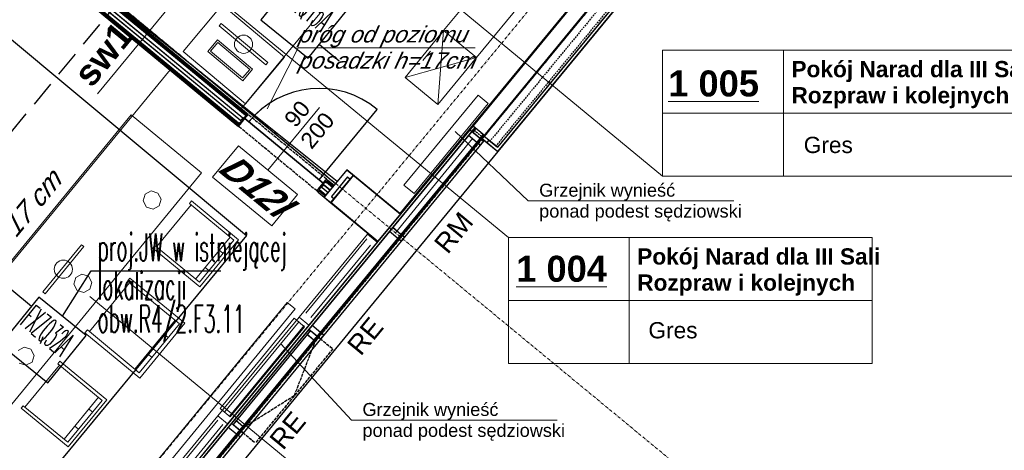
# Model space of a CAD drawing. Header units: millimetres. Extents: x -8642 to 28269, y -6609 to 3701.
# Tile 192 of 256: x 7353 to 8324, y -4508 to -4084. Entities that reach past the tile are written whole.
import ezdxf
from ezdxf.enums import TextEntityAlignment as Align

# ---------------------------------------------------------------- set-up
doc = ezdxf.new("R2010")
doc.units = ezdxf.units.MM
doc.header["$LTSCALE"] = 1000
doc.header["$MEASUREMENT"] = 0
for name, pattern in [('DASHED', [19.05, 12.7, -6.35]), ('rzut 1 pietra$0$ArchiTECH.PC 1. Line Type', [0.004, 0.003, -0.001]), ('rzut 1 pietra$0$ArchiTECH.PC 2. Line Type', [0.0025, 0.0015, -0.001]), ('rzut 1 pietra$0$ArchiTECH.PC 5. Line Type', [0.0053, 0.003, -0.001, 0.0003, -0.001]), ('rzut 1 pietra$0$ArchiTECH.PC Solid Line Type', [0]), ('SUFIT_1 PIETRO$0$ArchiTECH.PC 1. Line Type', [0.004, 0.003, -0.001]), ('SUFIT_1 PIETRO$0$ArchiTECH.PC 2. Line Type', [0.0025, 0.0015, -0.001]), ('SUFIT_1 PIETRO$0$ArchiTECH.PC Solid Line Type', [0])]:
    doc.linetypes.add(name, pattern=pattern)
doc.layers.get('0').update_dxf_attribs({"lineweight": 25})
for name, color, linetype, lineweight in [('_Etap_1_klimatyzator_w starej_lokalizacji', 5, 'Continuous', 30), ('_Etap_1_opis', 7, 'Continuous', 30), ('IS_ARCH', 254, 'Continuous', 18)]:
    doc.layers.add(name, color=color, linetype=linetype, lineweight=lineweight)
for name, color, linetype in [('IS_WK_KAN_SKROPLINY', 254, 'DASHED'), ('SUFIT_1 PIETRO$0$ELEM KONSTRUKCJI - inwent', 254, 'Continuous'), ('SUFIT_1 PIETRO$0$INWENTARYZACJA', 254, 'Continuous'), ('SUFIT_1 PIETRO$0$Kalka 1', 254, 'Continuous'), ('SUFIT_1 PIETRO$0$sciany projektowane', 254, 'Continuous'), ('SUFIT_1 PIETRO$0$TYP SUFITÓW_NOWYCH', 254, 'Continuous')]:
    doc.layers.add(name, color=color, linetype=linetype)
doc.styles.add('romans1', font='simplex.shx', dxfattribs={"width": 0.8})
doc.styles.add('rzut 1 pietra$0$ArchiTECHStyle1', font='arial.ttf', dxfattribs={"height": 0.16})
doc.styles.add('rzut 1 pietra$0$ArchiTECHStyle2', font='ariali.ttf', dxfattribs={"oblique": 15, "height": 0.16})
doc.styles.add('rzut 1 pietra$0$ArchiTECHStyle3', font='arialbd.ttf', dxfattribs={"height": 0.192})
doc.styles.add('rzut 1 pietra$0$ArchiTECHStyle4', font='arialbi.ttf', dxfattribs={"oblique": 15, "height": 0.256})

# ---------------------------------------------------------------- blocks, each defined once
blk = doc.blocks.new('jw_FXZQ15A')
blk.add_lwpolyline([(0, 0), (60, 0), (60, 60), (0, 60)], close=True)
at = {"color": 7, "style": 'romans1', "width": 0.35}
blk.add_text('FXZQ15A', height=25, rotation=359.91893, dxfattribs=at).set_placement((1.49, 27.37))
blk = doc.blocks.new('jw_FXZQ32A')
blk.add_lwpolyline([(0, 0), (60, 0), (60, 60), (0, 60)], close=True)
at = {"color": 7, "style": 'romans1', "width": 0.35}
blk.add_text('FXZQ32A', height=25, rotation=359.91893, dxfattribs=at).set_placement((1.49, 27.37))

msp = doc.modelspace()

# ---------------------------------------------------------------- linework, layer by layer
at = {"layer": '_Etap_1_opis'}
for p, q in [((7395.24, -4376.22), (7423.68, -4331.4)), ((7423.68, -4331.4), (7551.56, -4331.4))]:
    msp.add_line(p, q, dxfattribs=at)
at = {"layer": 'IS_ARCH', "linetype": 'rzut 1 pietra$0$ArchiTECH.PC 5. Line Type'}
for p, q in [((11454.14, 291.27), (6873.85, -5265.24)), ((6344.02, -3156.71), (8494.04, -4929))]:
    msp.add_line(p, q, dxfattribs=at)
at = {"layer": 'IS_ARCH', "linetype": 'rzut 1 pietra$0$ArchiTECH.PC Solid Line Type'}
for p, q in [((8305.97, -3575.03), (7800.21, -4188.59)), ((7835.07, -4298.7), (7381.36, -3924.71)), ((7576.11, -4177.17), (7290.67, -3941.88)), ((7568.16, -4186.82), (7282.72, -3951.53)), ((7568.96, -4185.85), (7283.52, -3950.56)), ((7285.64, -3947.99), (7571.08, -4183.28)), ((7287.76, -3945.42), (7573.2, -4180.71)), ((7575.32, -4178.14), (7289.88, -3942.85)), ((7281.93, -3952.49), (7567.37, -4187.78)), ((7571.65, -4171.87), (7745.21, -3961.32)), ((7952.54, -4002.64), (7796.64, -4192.16)), ((7952.87, -4003.41), (7800.21, -4188.6)), ((7810.77, -4198.6), (7964.12, -4012.17)), ((7964.44, -4012.95), (7811.79, -4198.14)), ((7978.2, -4022.99), (7824.27, -4209.72)), ((7978.2, -4022.99), (7824.27, -4209.72)), ((7824.68, -4213.95), (7982.42, -4022.58)), ((7982.42, -4022.58), (7824.68, -4213.95)), ((7576.91, -4176.21), (7401.21, -4031.38)), ((7771.25, -4094.6), (7822.07, -4032.82)), ((7516.9, -4051.56), (7429.92, -4157.08)), ((7987.17, -4238.11), (7760.79, -4051.5)), ((7854.51, -4059.5), (7803.68, -4121.28)), ((7514.42, -4115.54), (7552.93, -4069.52)), ((7552.93, -4069.52), (7614.28, -4120.87)), ((7551.85, -4087.87), (7549.93, -4090.17)), ((7597.87, -4126.38), (7551.85, -4087.87)), ((7549.93, -4090.17), (7595.94, -4128.68)), ((7771.25, -4094.6), (7733.12, -4140.93)), ((7765.56, -4167.62), (7771.25, -4094.6)), ((7803.68, -4121.28), (7771.25, -4094.6)), ((7803.68, -4121.28), (7771.25, -4094.6)), ((7548.24, -4103.87), (7538.62, -4115.37)), ((7541.43, -4115.12), (7548.49, -4106.69)), ((7582.75, -4132.75), (7548.24, -4103.87)), ((7548.49, -4106.69), (7579.94, -4133)), ((7575.77, -4166.88), (7514.42, -4115.54)), ((7538.62, -4115.37), (7573.13, -4144.26)), ((7572.88, -4141.44), (7541.43, -4115.12)), ((7627.65, -4111.72), (7597.29, -4171.92)), ((7627.65, -4111.72), (7802.4, -4111.72)), ((7750.69, -4124.3), (7758.31, -4115.04)), ((7987.17, -4114.18), (8345.97, -4114.18)), ((7987.17, -4114.18), (7987.17, -4238.11)), ((8106.41, -4114.18), (8106.41, -4238.11)), ((7614.28, -4120.87), (7575.77, -4166.88)), ((7595.94, -4128.68), (7597.87, -4126.38)), ((7803.68, -4121.28), (7733.12, -4140.93)), ((7765.56, -4167.62), (7803.68, -4121.28)), ((7149.28, -4560.75), (7501.62, -4133.59)), ((7579.94, -4133), (7572.88, -4141.44)), ((7573.13, -4144.26), (7582.75, -4132.75)), ((7733.12, -4140.93), (7765.56, -4167.62)), ((7805.17, -4158.32), (7732.02, -4247.05)), ((7805.17, -4158.32), (7732.02, -4247.05)), ((7815.2, -4166.59), (7805.17, -4158.32)), ((7815.2, -4166.59), (7805.17, -4158.32)), ((7597.99, -4232.39), (7648.84, -4170.7)), ((7648.58, -4241.77), (7705.82, -4172.32)), ((7742.05, -4255.32), (7815.2, -4166.59)), ((7742.05, -4255.32), (7815.2, -4166.59)), ((7765.56, -4167.62), (7765.56, -4167.62)), ((7463.04, -4177.72), (7259.76, -4424.85)), ((7532.55, -4234.89), (7463.04, -4177.72)), ((7574.8, -4181.91), (7569.49, -4186.29)), ((7570.5, -4187.13), (7575.27, -4181.34)), ((7576.33, -4178.97), (7571.02, -4183.36)), ((7575.27, -4181.34), (7576.86, -4179.41)), ((7652.43, -4244.95), (7575.27, -4181.34)), ((7575.27, -4181.34), (7652.43, -4244.95)), ((7652.43, -4244.95), (7575.27, -4181.34)), ((7575.32, -4178.14), (7576.86, -4179.41)), ((7576.11, -4177.17), (7577.66, -4178.45)), ((7576.86, -4179.41), (7577.66, -4178.45)), ((7578.45, -4177.48), (7576.91, -4176.21)), ((7576.91, -4176.21), (7578.45, -4177.48)), ((7577.66, -4178.45), (7578.45, -4177.48)), ((7987.17, -4176.14), (8345.97, -4176.14)), ((7798.96, -4194.05), (7401.42, -4676.32)), ((7567.37, -4187.78), (7568.91, -4189.06)), ((7568.16, -4186.82), (7569.71, -4188.09)), ((7568.91, -4189.06), (7569.71, -4188.09)), ((7568.96, -4185.85), (7570.5, -4187.13)), ((7569.71, -4188.09), (7570.5, -4187.13)), ((7800.21, -4188.59), (7728.63, -4275.44)), ((7854.71, -4262.56), (7782.63, -4194.2)), ((7798.96, -4194.05), (7795.78, -4197.9)), ((7796.64, -4192.16), (7808.23, -4201.68)), ((7802.14, -4190.19), (7798.96, -4194.05)), ((7798.96, -4194.05), (7799.93, -4194.84)), ((7798.96, -4194.05), (7807.09, -4200.75)), ((7803.11, -4190.98), (7799.93, -4194.84)), ((7800.21, -4188.6), (7811.79, -4198.14)), ((7802.14, -4190.19), (7803.11, -4190.98)), ((7807.75, -4194.99), (7810.25, -4197.06)), ((7807.09, -4200.75), (7409.55, -4683.02)), ((7808.23, -4201.68), (7410.69, -4683.96)), ((7810.54, -4203.59), (7413, -4685.86)), ((7723.72, -4294.02), (7799.85, -4201.25)), ((7795.78, -4197.9), (7803.91, -4204.6)), ((7807.09, -4200.75), (7803.91, -4204.6)), ((7808.23, -4201.68), (7805.05, -4205.54)), ((7810.25, -4197.06), (7805.6, -4202.68)), ((7810.35, -4197), (7805.64, -4202.71)), ((7805.64, -4202.71), (7806.63, -4203.53)), ((7811.34, -4197.82), (7806.63, -4203.53)), ((7810.54, -4203.59), (7807.36, -4207.45)), ((7808.23, -4201.68), (7808.86, -4200.91)), ((7808.23, -4201.68), (7810.54, -4203.59)), ((7808.86, -4200.91), (7824.68, -4213.95)), ((7810.35, -4197), (7811.34, -4197.82)), ((7824.27, -4209.72), (7810.77, -4198.6)), ((7815.78, -4202.73), (7813.87, -4205.04)), ((7815.78, -4202.73), (7824.27, -4209.72)), ((7824.68, -4213.95), (7425.86, -4697.76)), ((7543.37, -4239.29), (7568.76, -4208.38)), ((7568.76, -4208.38), (7627.22, -4256.39)), ((7805.05, -4205.54), (7807.36, -4207.45)), ((7813.87, -4205.04), (7824.68, -4213.95)), ((7675.77, -4231.87), (7653.51, -4258.88)), ((7675.77, -4231.87), (7653.51, -4258.87)), ((7675.77, -4231.87), (7682.33, -4237.28)), ((7675.77, -4231.87), (7728.63, -4275.44)), ((7329.26, -4482.03), (7532.55, -4234.89)), ((7601.83, -4287.3), (7543.37, -4239.29)), ((7652.43, -4244.95), (7654.02, -4243.02)), ((7654.02, -4243.02), (7654.82, -4242.05)), ((7654.02, -4243.02), (7655.57, -4244.29)), ((7654.82, -4242.05), (7655.62, -4241.09)), ((7654.82, -4242.05), (7656.36, -4243.32)), ((7655.62, -4241.09), (7657.16, -4242.36)), ((7655.62, -4241.09), (7657.16, -4242.36)), ((7662.31, -4248.23), (7656.36, -4243.32)), ((7663.1, -4247.26), (7657.16, -4242.36)), ((7660.03, -4264.17), (7682.29, -4237.16)), ((7682.33, -4237.28), (7660.07, -4264.28)), ((7676.45, -4238.91), (7660.55, -4258.2)), ((7676.45, -4238.91), (7679.15, -4241.13)), ((7682.33, -4237.28), (7679.15, -4241.13)), ((7682.29, -4237.16), (7728.59, -4275.32)), ((7682.33, -4237.28), (7728.63, -4275.44)), ((7987.17, -4238.11), (8345.97, -4238.11)), ((7482.87, -4252.82), (7476.82, -4256.05)), ((7489.42, -4254.82), (7482.87, -4252.82)), ((7646.07, -4252.66), (7646.87, -4251.7)), ((7647.62, -4253.93), (7646.07, -4252.66)), ((7646.87, -4251.7), (7647.66, -4250.73)), ((7646.87, -4251.7), (7648.41, -4252.97)), ((7647.66, -4250.73), (7652.43, -4244.95)), ((7647.66, -4250.73), (7649.21, -4252.01)), ((7653.51, -4246.79), (7648.19, -4251.17)), ((7654.36, -4257.87), (7648.41, -4252.97)), ((7655.15, -4256.91), (7649.21, -4252.01)), ((7655.04, -4243.85), (7649.72, -4248.24)), ((7651.33, -4249.43), (7657.27, -4254.34)), ((7653.45, -4246.86), (7659.39, -4251.76)), ((7653.56, -4258.84), (7663.1, -4247.26)), ((7661.51, -4249.19), (7655.57, -4244.29)), ((7732.02, -4247.05), (7742.05, -4255.32)), ((7732.02, -4247.05), (7742.05, -4255.32)), ((7476.82, -4256.05), (7474.82, -4262.6)), ((7474.82, -4262.6), (7478.04, -4268.65)), ((7476.82, -4256.05), (7476.82, -4256.05)), ((7492.65, -4260.87), (7489.42, -4254.82)), ((7490.65, -4267.43), (7492.65, -4260.87)), ((7522.54, -4262.65), (7520.46, -4265.18)), ((7568.88, -4300.77), (7522.54, -4262.65)), ((7627.22, -4256.39), (7601.83, -4287.3)), ((7647.62, -4253.93), (7653.56, -4258.84)), ((7653.51, -4258.87), (7706.37, -4302.45)), ((7653.51, -4258.88), (7660.07, -4264.28)), ((7663.25, -4260.42), (7660.07, -4264.28)), ((7660.55, -4258.2), (7663.25, -4260.42)), ((7854.71, -4262.56), (8057.54, -4262.56)), ((7478.04, -4268.65), (7484.6, -4270.65)), ((7484.6, -4270.65), (7490.65, -4267.43)), ((7488.19, -4307.85), (7522.14, -4266.56)), ((7520.46, -4265.18), (7564.27, -4301.22)), ((7706.33, -4302.33), (7660.03, -4264.17)), ((7660.07, -4264.28), (7706.37, -4302.45)), ((7728.59, -4275.32), (7706.33, -4302.33)), ((7728.63, -4275.44), (7706.37, -4302.45)), ((7721.04, -4288.57), (7717.86, -4292.43)), ((7721.04, -4288.57), (7729.17, -4295.27)), ((7526.62, -4339.6), (7560.65, -4298.24)), ((7564.27, -4301.22), (7530.31, -4342.5)), ((7530.76, -4347.1), (7568.88, -4300.77)), ((7696.05, -4295.28), (7628.63, -4377.08)), ((7695.64, -4300.06), (7635.27, -4373.3)), ((7705.69, -4303.23), (7696.05, -4295.28)), ((7717.86, -4292.43), (7725.99, -4299.13)), ((7729.17, -4295.27), (7725.99, -4299.13)), ((7730.31, -4296.21), (7727.13, -4300.07)), ((7727.13, -4300.07), (7729.44, -4301.97)), ((7732.62, -4298.11), (7729.44, -4301.97)), ((7730.31, -4296.21), (7732.62, -4298.11)), ((7835.07, -4298.7), (8193.87, -4298.7)), ((7835.07, -4298.7), (7835.07, -4422.63)), ((7954.3, -4298.7), (7954.3, -4422.63)), ((8193.87, -4298.7), (8193.87, -4422.63)), ((7706.37, -4302.45), (7353.38, -4730.67)), ((7414.05, -4305.75), (7375.94, -4352.09)), ((7378.25, -4353.99), (7416.37, -4307.66)), ((7416.37, -4307.66), (7414.05, -4305.75)), ((7486.5, -4306.46), (7484.42, -4308.99)), ((7484.42, -4308.99), (7530.76, -4347.1)), ((7530.31, -4342.5), (7486.5, -4306.46)), ((7549.97, -4311.21), (7553.6, -4314.19)), ((7638.28, -4385.03), (7705.69, -4303.23)), ((7699.06, -4306.18), (7640.23, -4377.41)), ((7539.74, -4331.04), (7536.04, -4328.14)), ((7408.44, -4338.1), (7406.44, -4344.66)), ((7414.49, -4334.88), (7408.44, -4338.1)), ((7408.44, -4338.1), (7408.44, -4338.1)), ((7421.04, -4336.88), (7414.49, -4334.88)), ((7424.27, -4342.92), (7421.04, -4336.88)), ((7459.46, -4341.57), (7461.89, -4338.63)), ((7461.89, -4338.63), (7515.95, -4383.09)), ((7406.44, -4344.66), (7409.66, -4350.71)), ((7416.22, -4352.71), (7422.27, -4349.48)), ((7461.43, -4343.19), (7421.81, -4391.35)), ((7422.27, -4349.48), (7424.27, -4342.92)), ((7510.57, -4383.62), (7459.46, -4341.57)), ((7375.94, -4352.09), (7378.25, -4353.99)), ((7409.66, -4350.71), (7416.22, -4352.71)), ((7639.61, -4535.82), (7422.44, -4356.79)), ((7616.94, -4362.63), (7426.33, -4594.3)), ((7616.94, -4362.63), (7426.33, -4594.3)), ((7434.05, -4600.65), (7624.66, -4368.98)), ((7434.05, -4600.65), (7624.66, -4368.98)), ((7624.66, -4368.98), (7616.94, -4362.63)), ((7624.66, -4368.98), (7616.94, -4362.63)), ((7835.07, -4360.66), (8193.87, -4360.66)), ((7628.63, -4377.08), (7548.49, -4474.31)), ((7623.89, -4378.25), (7550.74, -4466.99)), ((7623.89, -4378.25), (7550.74, -4466.99)), ((7633.92, -4386.52), (7623.89, -4378.25)), ((7633.92, -4386.52), (7623.89, -4378.25)), ((7628.63, -4377.08), (7638.28, -4385.03)), ((7638.28, -4385.03), (7628.63, -4377.08)), ((7506.43, -4380.04), (7466.73, -4428.3)), ((7470.96, -4431.78), (7510.57, -4383.62)), ((7515.95, -4383.09), (7471.48, -4437.15)), ((7628.68, -4381.29), (7555.13, -4470.53)), ((7558.14, -4482.26), (7638.28, -4385.03)), ((7633.74, -4385.47), (7560.09, -4474.64)), ((7560.77, -4475.26), (7633.92, -4386.52)), ((7560.77, -4475.26), (7633.92, -4386.52)), ((7641.54, -4385.03), (7638.36, -4388.88)), ((7638.36, -4388.88), (7646.48, -4395.58)), ((7641.54, -4385.03), (7649.66, -4391.73)), ((7417.42, -4392.69), (7419.84, -4389.74)), ((7471.48, -4437.15), (7417.42, -4392.69)), ((7419.84, -4389.74), (7470.96, -4431.78)), ((7499.58, -4396.98), (7495.43, -4393.41)), ((7639.9, -4390.16), (7563.57, -4482.76)), ((7639.9, -4390.16), (7636.71, -4394.01)), ((7636.71, -4394.01), (7643.3, -4399.44)), ((7639.9, -4390.16), (7646.48, -4395.58)), ((7646.48, -4395.58), (7643.3, -4399.44)), ((7649.66, -4391.73), (7646.48, -4395.58)), ((7650.8, -4392.66), (7647.62, -4396.52)), ((7647.62, -4396.52), (7649.93, -4398.43)), ((7653.11, -4394.57), (7649.93, -4398.43)), ((7650.8, -4392.66), (7653.11, -4394.57)), ((7357.5, -4406.68), (7351.45, -4409.9)), ((7364.06, -4408.67), (7357.5, -4406.68)), ((7367.28, -4414.72), (7364.06, -4408.67)), ((7680.41, -4478.55), (7610.59, -4403.25)), ((7365.29, -4421.28), (7367.28, -4414.72)), ((7479.18, -4413.17), (7483.41, -4416.64)), ((7352.68, -4422.51), (7359.24, -4424.51)), ((7392.29, -4424.43), (7358.33, -4465.71)), ((7359.24, -4424.51), (7365.29, -4421.28)), ((7390.61, -4423.04), (7392.68, -4420.51)), ((7434.42, -4459.08), (7390.61, -4423.04)), ((7392.68, -4420.51), (7439.02, -4458.63)), ((7835.07, -4422.63), (8193.87, -4422.63)), ((7430.86, -4456.01), (7396.83, -4497.38)), ((7354.57, -4466.85), (7356.65, -4464.32)), ((7400.91, -4504.97), (7354.57, -4466.85)), ((7356.65, -4464.32), (7400.46, -4500.36)), ((7400.46, -4500.36), (7434.42, -4459.08)), ((7439.02, -4458.63), (7400.91, -4504.97)), ((7424.99, -4470.54), (7421.44, -4467.47)), ((7548.49, -4474.31), (7468.35, -4571.54)), ((7548.49, -4474.31), (7558.14, -4482.26)), ((7558.14, -4482.26), (7548.49, -4474.31)), ((7550.74, -4466.99), (7560.77, -4475.26)), ((7550.74, -4466.99), (7560.77, -4475.26)), ((7407.51, -4484.41), (7411.13, -4487.39)), ((7548.55, -4478.52), (7474.99, -4567.76)), ((7478, -4579.49), (7558.14, -4482.26)), ((7553.6, -4482.7), (7479.95, -4571.87)), ((7562.03, -4481.48), (7558.85, -4485.34)), ((7558.85, -4485.34), (7566.98, -4492.04)), ((7562.03, -4481.48), (7570.16, -4488.18)), ((7566.76, -4478.9), (7563.57, -4482.75)), ((7563.57, -4482.75), (7570.16, -4488.18)), ((7566.76, -4478.9), (7573.34, -4484.33)), ((7573.34, -4484.33), (7570.16, -4488.18)), ((7680.41, -4478.55), (7883.25, -4478.55)), ((7570.16, -4488.18), (7566.98, -4492.04)), ((7571.29, -4489.12), (7568.11, -4492.98)), ((7568.11, -4492.98), (7570.42, -4494.88)), ((7573.6, -4491.02), (7570.42, -4494.88)), ((7571.29, -4489.12), (7573.6, -4491.02))]:
    msp.add_line(p, q, dxfattribs=at)
at = {"layer": 'IS_ARCH', "linetype": 'rzut 1 pietra$0$ArchiTECH.PC 1. Line Type'}
for p, q in [((7964.44, -4012.95), (7255.23, -4873.32)), ((7655.62, -4241.09), (7578.45, -4177.48)), ((7646.07, -4252.66), (7568.91, -4189.06)), ((7646.48, -4395.58), (7623.71, -4454.66)), ((7646.48, -4395.58), (7661.92, -4408.31)), ((7661.92, -4408.31), (7585.59, -4500.9)), ((7623.71, -4454.66), (7570.16, -4488.18)), ((7570.16, -4488.18), (7585.59, -4500.9))]:
    msp.add_line(p, q, dxfattribs=at)
at = {"layer": 'IS_ARCH', "linetype": 'rzut 1 pietra$0$ArchiTECH.PC 2. Line Type'}
for p, q in [((7970.23, -4017.72), (7816.94, -4203.68)), ((7976.02, -4022.49), (7822.73, -4208.45)), ((7801.41, -4193.04), (7808.57, -4198.94)), ((7810.23, -4196.91), (7806.95, -4200.88))]:
    msp.add_line(p, q, dxfattribs=at)
at = {"layer": 'IS_ARCH', "linetype": 'rzut 1 pietra$0$ArchiTECH.PC Solid Line Type'}
for centre in [(7573.9, -4108.28), (7396.15, -4329.87)]:
    msp.add_circle(centre, 8.96, dxfattribs=at)
msp.add_arc((7648.58, -4241.77), 90, 50.50084, 140.50084, dxfattribs=at)
at = {"layer": 'IS_WK_KAN_SKROPLINY', "lineweight": 30, "ltscale": 0.002}
for points in [[(7673.86, -3794.39), (7261.27, -4296.13), (7082.5, -4148.77)], [(7648.73, -4108.52), (7671.86, -4127.54)], [(7364.84, -4366.75), (7268.41, -4287.45)]]:
    msp.add_lwpolyline(points, dxfattribs=at)
at = {"layer": 'SUFIT_1 PIETRO$0$ELEM KONSTRUKCJI - inwent', "linetype": 'SUFIT_1 PIETRO$0$ArchiTECH.PC Solid Line Type'}
for p, q in [((7660.03, -4264.25), (7682.29, -4237.24)), ((7682.29, -4237.24), (7728.59, -4275.41)), ((7706.33, -4302.41), (7660.03, -4264.25)), ((7728.59, -4275.41), (7706.33, -4302.41))]:
    msp.add_line(p, q, dxfattribs=at)
at = {"layer": 'SUFIT_1 PIETRO$0$INWENTARYZACJA', "linetype": 'SUFIT_1 PIETRO$0$ArchiTECH.PC Solid Line Type'}
for p, q in [((7952.54, -4002.73), (7796.64, -4192.24)), ((7810.77, -4198.68), (7964.12, -4012.25)), ((7978.2, -4023.07), (7824.27, -4209.81)), ((7824.68, -4214.03), (7982.42, -4022.67)), ((7796.64, -4192.24), (7808.23, -4201.77)), ((7808.23, -4201.77), (7808.86, -4201)), ((7808.86, -4201), (7824.68, -4214.03)), ((7824.27, -4209.81), (7810.77, -4198.68))]:
    msp.add_line(p, q, dxfattribs=at)
at = {"layer": 'SUFIT_1 PIETRO$0$Kalka 1', "linetype": 'SUFIT_1 PIETRO$0$ArchiTECH.PC Solid Line Type'}
for p, q in [((8305.97, -3575.12), (7800.21, -4188.68)), ((7299.69, -3944.56), (7664.67, -4245.42)), ((7952.87, -4003.49), (7800.21, -4188.68)), ((7964.44, -4013.03), (7811.79, -4198.22)), ((7978.2, -4023.07), (7824.27, -4209.81)), ((7982.42, -4022.67), (7824.68, -4214.03)), ((7798.96, -4194.13), (7401.42, -4676.4)), ((7800.21, -4188.68), (7728.63, -4275.52)), ((7798.96, -4194.13), (7795.78, -4197.99)), ((7802.14, -4190.27), (7798.96, -4194.13)), ((7798.96, -4194.13), (7807.09, -4200.83)), ((7798.96, -4194.13), (7799.93, -4194.93)), ((7803.11, -4191.07), (7799.93, -4194.93)), ((7800.21, -4188.68), (7811.79, -4198.22)), ((7802.14, -4190.27), (7803.11, -4191.07)), ((7807.09, -4200.83), (7409.55, -4683.1)), ((7808.23, -4201.77), (7410.69, -4684.04)), ((7810.54, -4203.68), (7413, -4685.95)), ((7795.78, -4197.99), (7803.91, -4204.69)), ((7807.09, -4200.83), (7803.91, -4204.69)), ((7808.23, -4201.77), (7805.05, -4205.63)), ((7810.25, -4197.14), (7805.6, -4202.76)), ((7810.35, -4197.09), (7805.64, -4202.79)), ((7805.64, -4202.79), (7806.63, -4203.61)), ((7811.34, -4197.9), (7806.63, -4203.61)), ((7810.54, -4203.67), (7807.36, -4207.53)), ((7807.75, -4195.08), (7810.25, -4197.14)), ((7808.23, -4201.77), (7810.54, -4203.67)), ((7810.35, -4197.09), (7811.34, -4197.9)), ((7815.78, -4202.81), (7813.87, -4205.13)), ((7815.78, -4202.81), (7824.27, -4209.81)), ((7824.68, -4214.03), (7425.86, -4697.85)), ((7805.05, -4205.63), (7807.36, -4207.53)), ((7813.87, -4205.13), (7824.68, -4214.03)), ((7675.77, -4231.95), (7653.51, -4258.96)), ((7675.77, -4231.95), (7653.51, -4258.96)), ((7675.77, -4231.95), (7728.63, -4275.52)), ((7675.77, -4231.95), (7682.33, -4237.36)), ((7682.33, -4237.36), (7660.07, -4264.37)), ((7676.45, -4238.99), (7660.55, -4258.28)), ((7676.45, -4238.99), (7679.15, -4241.22)), ((7682.33, -4237.36), (7679.15, -4241.22)), ((7682.33, -4237.36), (7728.63, -4275.52)), ((7653.51, -4258.96), (7706.37, -4302.53)), ((7653.51, -4258.96), (7660.07, -4264.37)), ((7663.25, -4260.51), (7660.07, -4264.37)), ((7660.55, -4258.28), (7663.25, -4260.51)), ((7660.07, -4264.37), (7706.37, -4302.53)), ((7728.63, -4275.52), (7706.37, -4302.53)), ((7721.04, -4288.66), (7717.86, -4292.51)), ((7721.04, -4288.66), (7729.17, -4295.35)), ((7717.86, -4292.51), (7725.99, -4299.21)), ((7729.17, -4295.35), (7725.99, -4299.21)), ((7730.31, -4296.29), (7727.13, -4300.15)), ((7727.13, -4300.15), (7729.44, -4302.06)), ((7732.62, -4298.2), (7729.44, -4302.06)), ((7730.31, -4296.29), (7732.62, -4298.2)), ((7706.37, -4302.53), (7353.38, -4730.76)), ((7641.54, -4385.11), (7638.36, -4388.97)), ((7638.36, -4388.97), (7646.48, -4395.67)), ((7641.54, -4385.11), (7649.66, -4391.81)), ((7639.9, -4390.24), (7563.57, -4482.84)), ((7639.9, -4390.24), (7636.71, -4394.09)), ((7636.71, -4394.09), (7643.3, -4399.52)), ((7639.9, -4390.24), (7646.48, -4395.67)), ((7646.48, -4395.67), (7643.3, -4399.52)), ((7649.66, -4391.81), (7646.48, -4395.67)), ((7650.8, -4392.75), (7647.62, -4396.61)), ((7647.62, -4396.61), (7649.93, -4398.51)), ((7653.11, -4394.65), (7649.93, -4398.51)), ((7650.8, -4392.75), (7653.11, -4394.65)), ((7562.03, -4481.56), (7558.85, -4485.42)), ((7558.85, -4485.42), (7566.98, -4492.12)), ((7562.03, -4481.56), (7570.16, -4488.26)), ((7566.76, -4478.98), (7563.57, -4482.84)), ((7563.57, -4482.84), (7570.16, -4488.26)), ((7566.76, -4478.98), (7573.34, -4484.41)), ((7573.34, -4484.41), (7570.16, -4488.26)), ((7570.16, -4488.26), (7566.98, -4492.12)), ((7571.29, -4489.2), (7568.11, -4493.06)), ((7568.11, -4493.06), (7570.42, -4494.97)), ((7573.6, -4491.11), (7570.42, -4494.97)), ((7571.29, -4489.2), (7573.6, -4491.11))]:
    msp.add_line(p, q, dxfattribs=at)
at = {"layer": 'SUFIT_1 PIETRO$0$Kalka 1', "linetype": 'SUFIT_1 PIETRO$0$ArchiTECH.PC 1. Line Type'}
for p, q in [((7964.44, -4013.03), (7255.23, -4873.4)), ((7646.48, -4395.67), (7623.71, -4454.74)), ((7646.48, -4395.67), (7661.92, -4408.39)), ((7661.92, -4408.39), (7585.59, -4500.99)), ((7623.71, -4454.74), (7570.16, -4488.26)), ((7570.16, -4488.26), (7585.59, -4500.99))]:
    msp.add_line(p, q, dxfattribs=at)
at = {"layer": 'SUFIT_1 PIETRO$0$Kalka 1', "linetype": 'SUFIT_1 PIETRO$0$ArchiTECH.PC 2. Line Type'}
for p, q in [((7970.23, -4017.8), (7816.94, -4203.77)), ((7976.02, -4022.57), (7822.73, -4208.54)), ((7801.41, -4193.13), (7808.57, -4199.02)), ((7810.23, -4196.99), (7806.95, -4200.96))]:
    msp.add_line(p, q, dxfattribs=at)
at = {"layer": 'SUFIT_1 PIETRO$0$sciany projektowane', "linetype": 'SUFIT_1 PIETRO$0$ArchiTECH.PC Solid Line Type'}
for p, q in [((7576.11, -4177.26), (7290.67, -3941.97)), ((7568.16, -4186.9), (7282.72, -3951.61)), ((7568.96, -4185.94), (7283.52, -3950.65)), ((7285.64, -3948.08), (7571.08, -4183.37)), ((7287.76, -3945.5), (7573.2, -4180.79)), ((7575.32, -4178.22), (7289.88, -3942.93)), ((7281.93, -3952.58), (7567.37, -4187.87)), ((7576.91, -4176.29), (7401.21, -4031.47)), ((7648.58, -4241.85), (7705.82, -4172.4)), ((7574.8, -4181.99), (7569.49, -4186.37)), ((7570.5, -4187.21), (7575.27, -4181.42)), ((7576.33, -4179.06), (7571.02, -4183.44)), ((7575.27, -4181.42), (7576.86, -4179.49)), ((7652.43, -4245.03), (7575.27, -4181.42)), ((7575.27, -4181.42), (7652.43, -4245.03)), ((7652.43, -4245.03), (7575.27, -4181.42)), ((7575.32, -4178.22), (7576.86, -4179.49)), ((7576.11, -4177.26), (7577.66, -4178.53)), ((7576.86, -4179.49), (7577.66, -4178.53)), ((7578.45, -4177.57), (7576.91, -4176.29)), ((7576.91, -4176.29), (7578.45, -4177.57)), ((7577.66, -4178.53), (7578.45, -4177.57)), ((7567.37, -4187.87), (7568.91, -4189.14)), ((7568.16, -4186.9), (7569.71, -4188.18)), ((7568.91, -4189.14), (7569.71, -4188.18)), ((7568.96, -4185.94), (7570.5, -4187.21)), ((7569.71, -4188.18), (7570.5, -4187.21)), ((7652.43, -4245.03), (7654.02, -4243.1)), ((7654.02, -4243.1), (7654.82, -4242.14)), ((7654.02, -4243.1), (7655.57, -4244.37)), ((7654.82, -4242.14), (7655.62, -4241.17)), ((7654.82, -4242.14), (7656.36, -4243.41)), ((7655.62, -4241.17), (7657.16, -4242.44)), ((7655.62, -4241.17), (7657.16, -4242.44)), ((7662.31, -4248.31), (7656.36, -4243.41)), ((7663.1, -4247.35), (7657.16, -4242.44)), ((7646.07, -4252.75), (7646.87, -4251.78)), ((7647.62, -4254.02), (7646.07, -4252.75)), ((7646.87, -4251.78), (7647.66, -4250.82)), ((7646.87, -4251.78), (7648.41, -4253.05)), ((7647.66, -4250.82), (7652.43, -4245.03)), ((7647.66, -4250.82), (7649.21, -4252.09)), ((7653.51, -4246.87), (7648.19, -4251.25)), ((7654.36, -4257.96), (7648.41, -4253.05)), ((7655.15, -4256.99), (7649.21, -4252.09)), ((7655.04, -4243.94), (7649.72, -4248.32)), ((7651.33, -4249.52), (7657.27, -4254.42)), ((7653.45, -4246.95), (7659.39, -4251.85)), ((7653.56, -4258.92), (7663.1, -4247.35)), ((7661.51, -4249.28), (7655.57, -4244.37)), ((7647.62, -4254.02), (7653.56, -4258.92))]:
    msp.add_line(p, q, dxfattribs=at)
at = {"layer": 'SUFIT_1 PIETRO$0$sciany projektowane', "linetype": 'SUFIT_1 PIETRO$0$ArchiTECH.PC 1. Line Type'}
for p, q in [((7655.62, -4241.17), (7578.45, -4177.57)), ((7646.07, -4252.75), (7568.91, -4189.14))]:
    msp.add_line(p, q, dxfattribs=at)
at = {"layer": 'SUFIT_1 PIETRO$0$sciany projektowane', "linetype": 'SUFIT_1 PIETRO$0$ArchiTECH.PC Solid Line Type'}
msp.add_arc((7648.58, -4241.85), 90, 50.50084, 140.50084, dxfattribs=at)
at = {"layer": 'SUFIT_1 PIETRO$0$TYP SUFITÓW_NOWYCH', "linetype": 'SUFIT_1 PIETRO$0$ArchiTECH.PC Solid Line Type'}
for p, q in [((7116.43, -3913.46), (7576.8, -4296.56)), ((7666.23, -4243.53), (7401.21, -4031.47)), ((7888.2, -4080.92), (7728.13, -4275.11)), ((7675.77, -4231.95), (7666.23, -4243.53)), ((7728.13, -4275.11), (7675.77, -4231.95)), ((7576.8, -4296.56), (7309.3, -4619.77))]:
    msp.add_line(p, q, dxfattribs=at)

# ---------------------------------------------------------------- block references
at = {"layer": '_Etap_1_klimatyzator_w starej_lokalizacji', "rotation": 321}
for name, p in [('jw_FXZQ15A', (7590.95, -4084.28)), ('jw_FXZQ32A', (7334.16, -4403.97))]:
    msp.add_blockref(name, p, dxfattribs=at)

# ---------------------------------------------------------------- texts
at = {"layer": '_Etap_1_opis', "style": 'romans1', "width": 0.5}
for s, p in [('proj.JW w istniejącej', (7429.89, -4321.74)), ('lokalizacji', (7429.89, -4359.57)), ('obw.R4/2.F3.11', (7429.89, -4392.18))]:
    msp.add_text(s, height=27, rotation=359.91893, dxfattribs=at).set_placement(p)
at = {"layer": 'IS_ARCH', "style": 'rzut 1 pietra$0$ArchiTECHStyle2', "oblique": 15}
for s, p in [('próg od poziomu', (7627.65, -4111.36)), ('posadzki h=17cm', (7627.65, -4137.09))]:
    msp.add_text(s, height=16, dxfattribs=at).set_placement(p, align=Align.BOTTOM_LEFT)
at = {"layer": 'IS_ARCH'}
for s, height, style, p in [('sw1', 25.6, 'rzut 1 pietra$0$ArchiTECHStyle3', (7429.92, -4157.08)), ('90', 16, 'rzut 1 pietra$0$ArchiTECHStyle1', (7628.76, -4194.48)), ('200', 16, 'rzut 1 pietra$0$ArchiTECHStyle1', (7644.66, -4215.65)), ('RM', 19.2, 'rzut 1 pietra$0$ArchiTECHStyle1', (7779.64, -4319.66)), ('RE', 19.2, 'rzut 1 pietra$0$ArchiTECHStyle1', (7693.85, -4419.82)), ('RE', 19.2, 'rzut 1 pietra$0$ArchiTECHStyle1', (7617.28, -4512.71))]:
    msp.add_text(s, height=height, rotation=50.5, dxfattribs=dict(at, style=style)).set_placement(p, align=Align.BOTTOM_LEFT)
for s, height, style, p in [('Pokój Narad dla III Sali', 16, 'rzut 1 pietra$0$ArchiTECHStyle3', (8114.24, -4145.57)), ('%%u1 005%%u', 25.6, 'rzut 1 pietra$0$ArchiTECHStyle3', (7992.75, -4167.39)), ('Rozpraw i kolejnych', 16, 'rzut 1 pietra$0$ArchiTECHStyle3', (8114.24, -4171.3)), ('Gres', 16, 'rzut 1 pietra$0$ArchiTECHStyle1', (8126.36, -4220.26)), ('Grzejnik wynieść ', 12.8, 'rzut 1 pietra$0$ArchiTECHStyle1', (7865.45, -4262.27)), ('ponad podest sędziowski', 12.8, 'rzut 1 pietra$0$ArchiTECHStyle1', (7865.45, -4282.85)), ('Pokój Narad dla III Sali', 16, 'rzut 1 pietra$0$ArchiTECHStyle3', (7962.14, -4330.09)), ('%%u1 004%%u', 25.6, 'rzut 1 pietra$0$ArchiTECHStyle3', (7842.84, -4349.88)), ('Rozpraw i kolejnych', 16, 'rzut 1 pietra$0$ArchiTECHStyle3', (7962.14, -4355.82)), ('Gres', 16, 'rzut 1 pietra$0$ArchiTECHStyle1', (7973.19, -4402.76)), ('Grzejnik wynieść ', 12.8, 'rzut 1 pietra$0$ArchiTECHStyle1', (7691.16, -4478.26)), ('ponad podest sędziowski', 12.8, 'rzut 1 pietra$0$ArchiTECHStyle1', (7691.16, -4498.85))]:
    msp.add_text(s, height=height, dxfattribs=dict(at, style=style)).set_placement(p, align=Align.BOTTOM_LEFT)
at = {"layer": 'IS_ARCH', "oblique": 15}
for s, height, rotation, style, p in [('D12l', 25.6, 320.6, 'rzut 1 pietra$0$ArchiTECHStyle4', (7543.37, -4239.29)), ('PODEST 17 cm', 19.2, 50.5, 'rzut 1 pietra$0$ArchiTECHStyle2', (7279.36, -4393.66))]:
    msp.add_text(s, height=height, rotation=rotation, dxfattribs=dict(at, style=style)).set_placement(p, align=Align.BOTTOM_LEFT)

doc.saveas('drawing.dxf')
